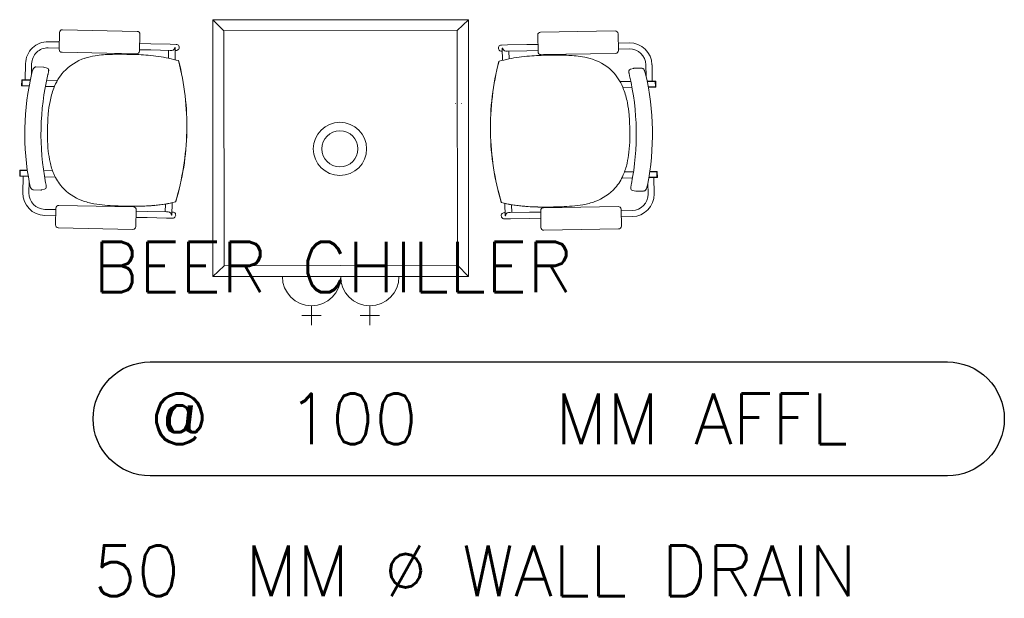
# Model space of a CAD drawing. Header units: millimetres. Extents: x -750 to 57307, y -2234 to 18901.
# Tile 18 of 102: x 1830 to 4747, y 10215 to 11930. Entities that reach past the tile are written whole.
import ezdxf
from ezdxf.enums import TextEntityAlignment as Align

# ---------------------------------------------------------------- set-up
doc = ezdxf.new("R2010")
doc.units = ezdxf.units.MM
doc.header["$MEASUREMENT"] = 0
doc.layers.add('GREY SCALE', color=9, linetype='Continuous', lineweight=0, true_color=0x808080)
doc.layers.add('GREYSCALE', color=9, linetype='Continuous', lineweight=0, true_color=0x808080)
doc.layers.add('PLUMBING-DW-TR-LVL-TAG', color=7, linetype='Continuous')
doc.styles.add('ROMANS-100', font='romans.shx')
doc.styles.get("Standard").update_dxf_attribs({"font": 'arial.ttf'})

# ---------------------------------------------------------------- blocks, each defined once
blk = doc.blocks.new('FLOOR PLAN')
at = {"layer": 'GREYSCALE'}
for p, q in [((2402.4, 11929.6), (2434.5, 11896.2)), ((3159.3, 11929.6), (3125.9, 11897.5)), ((1947.7, 11891.3), (1946.7, 11841.7)), ((2177.5, 11895.1), (1956.5, 11899.7)), ((2184.8, 11836.8), (2185.9, 11886.4)), ((3365.7, 11834.5), (3364.9, 11884.1)), ((3373.3, 11892.7), (3594.4, 11896.5)), ((3603, 11888.1), (3603.9, 11838.5)), ((1914.2, 11846.3), (1946.8, 11845.6)), ((1914.6, 11864.4), (1947.2, 11863.7)), ((2185.3, 11858.8), (2218.4, 11858.1)), ((2275.5, 11856.9), (2218.4, 11858.1)), ((2275.5, 11856.9), (2293.5, 11856.5)), ((2289.4, 11847.5), (2289.4, 11847.5)), ((2290.8, 11847.5), (2289.4, 11847.5)), ((2290.8, 11847.4), (2290.1, 11811.1)), ((2290.8, 11847.4), (2290.8, 11847.4)), ((3275.1, 11854.9), (3257.1, 11854.6)), ((3275.1, 11854.9), (3332.2, 11855.9)), ((3365.4, 11856.4), (3332.2, 11855.9)), ((3636.1, 11861), (3603.5, 11860.5)), ((1955.1, 11833), (2176.1, 11828.4)), ((2184.9, 11840.6), (2218, 11839.9)), ((2275.2, 11838.7), (2218, 11839.9)), ((2271.1, 11838.8), (2270.6, 11815.6)), ((2275.2, 11838.7), (2280.1, 11838.6)), ((2290.6, 11838.4), (2293.1, 11838.4)), ((3259.9, 11836.5), (3257.4, 11836.5)), ((3259.8, 11845.6), (3261.2, 11845.6)), ((3259.8, 11845.5), (3260.4, 11809.2)), ((3259.8, 11845.5), (3259.8, 11845.5)), ((3261.2, 11845.6), (3261.2, 11845.6)), ((3275.4, 11836.8), (3270.5, 11836.7)), ((3275.4, 11836.8), (3332.5, 11837.7)), ((3279.5, 11836.8), (3279.9, 11813.6)), ((3365.7, 11838.3), (3332.5, 11837.7)), ((3595.5, 11829.8), (3374.4, 11826.1)), ((3636.4, 11842.9), (3603.8, 11842.3)), ((1846, 11751.3), (1847, 11799.6)), ((1864.4, 11766.1), (1865.1, 11799.2)), ((1899.8, 11789.1), (1877.8, 11789.6)), ((1899.8, 11789.1), (1899.8, 11789.1)), ((1901.5, 11788.9), (1911.1, 11786.2)), ((2300.3, 11808.3), (2300.3, 11808.3)), ((2300.7, 11808.3), (2300.7, 11808.3)), ((3249.8, 11806.4), (3249.8, 11806.4)), ((3250.2, 11806.4), (3250.2, 11806.4)), ((3685.9, 11762.5), (3685.3, 11795.6)), ((3704.3, 11747.7), (3703.5, 11795.9)), ((1913.3, 11766.8), (1913.3, 11766.8)), ((3637, 11763.4), (3637, 11763.4)), ((3648.9, 11785.5), (3639.3, 11782.8)), ((3650.6, 11785.7), (3672.6, 11786.1)), ((3650.6, 11785.7), (3650.6, 11785.7)), ((1835.6, 11750.3), (1835.3, 11734.6)), ((1836.8, 11750.3), (1836.5, 11734.6)), ((1836.5, 11734.5), (1836.8, 11734.5)), ((1836.5, 11733.4), (1857.6, 11732.9)), ((1861.1, 11751), (1836.8, 11751.5)), ((1837.1, 11750.3), (1836.8, 11734.5)), ((1860.9, 11749.8), (1836.8, 11750.3)), ((1836.8, 11734.5), (1857.8, 11734.1)), ((1837.1, 11750.3), (1860.9, 11749.8)), ((1932.5, 11731.4), (1905.9, 11731.9)), ((1909.5, 11750), (1941.2, 11749.3)), ((3640.7, 11746.6), (3609, 11746.1)), ((3689.1, 11747.4), (3713.4, 11747.8)), ((3713.1, 11746.6), (3689.3, 11746.2)), ((3689.3, 11746.2), (3713.4, 11746.6)), ((3713.4, 11730.8), (3692.3, 11730.5)), ((3713.7, 11729.7), (3692.5, 11729.3)), ((3713.1, 11746.6), (3713.4, 11730.8)), ((3713.4, 11746.6), (3713.7, 11730.9)), ((3713.7, 11730.9), (3713.4, 11730.8)), ((3714.6, 11746.6), (3714.9, 11730.9)), ((3617.6, 11728), (3644.3, 11728.5)), ((3121.4, 11681.8), (3121.7, 11681.8)), ((3139.2, 11681.4), (3139.6, 11681.4)), ((2324.7, 11598.3), (2324.6, 11598.3)), ((2324.6, 11598.3), (2324.7, 11598.3)), ((2324.6, 11598.3), (2324.6, 11598.3)), ((2324.7, 11598.3), (2325.2, 11598.3)), ((2324.7, 11598.3), (2325.2, 11598.3)), ((2324.7, 11598.3), (2324.7, 11598.3)), ((2325.2, 11598.3), (2325.2, 11598.3)), ((3224.9, 11596.5), (3224.5, 11596.5)), ((3224.5, 11596.5), (3224.5, 11596.5)), ((3224.9, 11596.5), (3224.5, 11596.5)), ((3224.9, 11596.5), (3225, 11596.5)), ((3225, 11596.5), (3224.9, 11596.5)), ((3224.9, 11596.5), (3224.9, 11596.5)), ((3225, 11596.5), (3225, 11596.5)), ((1830, 11482.5), (1829.7, 11466.8)), ((1831.2, 11482.5), (1830.9, 11466.7)), ((1831.5, 11482.5), (1831.2, 11466.7)), ((1852.5, 11482.1), (1831.2, 11482.5)), ((1852.3, 11483.3), (1831.3, 11483.7)), ((1831.5, 11482.5), (1852.5, 11482.1)), ((1900.6, 11482.3), (1927.2, 11481.7)), ((3648.6, 11478.8), (3621.9, 11478.4)), ((3717.6, 11478.8), (3696.7, 11478.4)), ((3696.7, 11478.4), (3717.9, 11478.8)), ((3696.8, 11479.6), (3717.9, 11480)), ((3717.6, 11478.8), (3717.9, 11463)), ((3718, 11478.8), (3718.2, 11463)), ((3719.1, 11478.8), (3719.4, 11463.1)), ((1830.9, 11466.7), (1831.2, 11466.7)), ((1830.9, 11465.6), (1855.1, 11465)), ((1831.2, 11466.7), (1854.9, 11466.2)), ((1840, 11465.4), (1839, 11417.1)), ((1857.8, 11449.4), (1857.1, 11416.7)), ((1859, 11443), (1859, 11443)), ((1935.2, 11463.4), (1903.5, 11464)), ((3613.9, 11460.1), (3645.6, 11460.6)), ((3690, 11439.4), (3690, 11439.4)), ((3691.2, 11445.8), (3691.8, 11413.1)), ((3718.2, 11461.8), (3694, 11461.4)), ((3717.9, 11463), (3694.2, 11462.6)), ((3709.1, 11461.7), (3709.9, 11413.4)), ((3718.2, 11463), (3717.9, 11463)), ((1870.2, 11425.4), (1892.2, 11424.9)), ((1903.6, 11427.4), (1893.9, 11425.1)), ((1893.9, 11425.1), (1893.9, 11425.1)), ((3645.3, 11424), (3655.1, 11421.6)), ((3655.1, 11421.6), (3655.1, 11421.6)), ((3678.7, 11421.8), (3656.7, 11421.4)), ((2166.7, 11374.9), (1945.6, 11379.5)), ((2261.6, 11383.5), (2261.1, 11360.2)), ((2281.2, 11387.1), (2280.5, 11350.9)), ((3267.6, 11385.2), (3268.2, 11348.9)), ((3287.2, 11381.5), (3287.6, 11358.2)), ((1904.2, 11367.7), (1936.8, 11367)), ((1936.9, 11371.1), (1935.9, 11321.5)), ((2174, 11316.5), (2175, 11366.1)), ((2175, 11362), (2208.1, 11361.3)), ((2265.2, 11360.1), (2208.1, 11361.3)), ((2265.2, 11360.1), (2270.1, 11360)), ((2277.2, 11356.4), (2277.2, 11356.4)), ((2279.1, 11350.8), (2280.5, 11350.8)), ((2280.5, 11350.8), (2280.5, 11350.8)), ((2280.7, 11359.8), (2283.2, 11359.8)), ((3268, 11357.9), (3265.5, 11357.8)), ((3271.4, 11354.4), (3271.4, 11354.4)), ((3283.5, 11358.1), (3278.6, 11358.1)), ((3283.5, 11358.1), (3340.6, 11359.1)), ((3373.7, 11359.7), (3340.6, 11359.1)), ((3374.5, 11314.2), (3373.7, 11363.8)), ((3382.1, 11372.5), (3603.1, 11376.2)), ((3611.8, 11367.8), (3612.7, 11318.2)), ((3644.5, 11364.2), (3611.9, 11363.7)), ((1903.8, 11349.5), (1936.4, 11348.8)), ((2174.6, 11343.9), (2207.7, 11343.2)), ((2264.8, 11342), (2207.7, 11343.2)), ((2264.8, 11342), (2282.8, 11341.6)), ((3283.8, 11340), (3265.8, 11339.7)), ((3268.2, 11348.8), (3268.2, 11348.8)), ((3269.6, 11348.8), (3268.2, 11348.8)), ((3283.8, 11340), (3340.9, 11341)), ((3374, 11341.5), (3340.9, 11341)), ((3644.8, 11346.1), (3612.2, 11345.5)), ((1944.2, 11312.8), (2165.3, 11308.2)), ((3604.3, 11309.5), (3383.2, 11305.8)), ((2402.4, 11168.3), (2435.9, 11200.4)), ((3159.3, 11168.3), (3127.2, 11201.8)), ((2608.1, 11168.3), (2780.9, 11168.3)), ((2780.9, 11168.3), (2953.7, 11168.3)), ((2694.5, 11081.9), (2694.5, 11024.3)), ((2867.3, 11081.9), (2867.3, 11024.3)), ((2665.7, 11053.1), (2723.3, 11053.1)), ((2838.5, 11053.1), (2896.1, 11053.1))]:
    blk.add_line(p, q, dxfattribs=at)
at = {"layer": 'GREYSCALE', "ltscale": 3}
for p, q in [((3159.3, 11929.6), (2402.4, 11929.6)), ((2402.4, 11929.6), (2402.4, 11168.3)), ((3159.3, 11168.3), (3159.3, 11929.6)), ((3125.9, 11897.5), (2434.5, 11896.2)), ((2434.5, 11896.2), (2435.9, 11200.4)), ((3127.2, 11201.8), (3125.9, 11897.5)), ((2435.9, 11200.4), (3127.2, 11201.8)), ((2402.4, 11168.3), (3159.3, 11168.3))]:
    blk.add_line(p, q, dxfattribs=at)
at = {"layer": 'GREYSCALE'}
for radius in [78.9, 53.5]:
    blk.add_circle((2778.7, 11546.8), radius, dxfattribs=at)
for centre, radius, start, end in [((1913.2, 11798.2), 66.2, 88.8073, 178.8073), ((1913.2, 11798.2), 48.1, 88.8073, 178.8073), ((2280.1, 11847.9), 9.3, 320.8683, 357.8519), ((2281.3, 11847.6), 9.56, 358.8283, 359.6111), ((3637.2, 11794.8), 66.2, 0.9673, 90.9673), ((2084.4, 11629.6), 195.7, 99.1479, 108.2188), ((2098.4, 11546.3), 280.2, 94.1955, 99.2786), ((2110.9, 11389.6), 437.4, 91.5545, 94.3225), ((2122.9, 10989.2), 837.9, 90.0343, 91.6284), ((2125.7, 10197.1), 1630, 88.9733, 90.1167), ((2140, 10986.8), 840.3, 85.1852, 88.9881), ((2166.9, 11302.7), 523.2, 78.4994, 85.211), ((3269.4, 11845.6), 9.56, 180.1635, 180.9463), ((3270.5, 11845.9), 9.3, 181.9227, 218.9064), ((3381.6, 11300.3), 523.2, 94.5636, 101.2753), ((3407.2, 10984.3), 840.3, 90.7865, 94.5894), ((3418.4, 10194.6), 1630, 89.658, 90.8014), ((3424.4, 10986.7), 837.9, 88.1463, 89.7404), ((3437.9, 11387), 437.4, 85.4521, 88.2202), ((3451, 11543.6), 280.2, 80.4961, 85.5792), ((3465.4, 11626.9), 195.7, 71.5558, 80.6268), ((3637.2, 11794.8), 48.1, 0.9673, 90.9673), ((1879.6, 11780), 10.2, 128.831, 142.4771), ((1877.9, 11782.2), 7.45, 104.9097, 128.7466), ((1877.7, 11782.8), 6.85, 88.9449, 104.4939), ((1899.7, 11782.5), 6.68, 74.4108, 88.7671), ((2070.1, 11671.8), 151.1, 108.0651, 137.1028), ((2183.9, 11395.3), 429, 74.2667, 78.2647), ((1549.5, 11614.5), 775.4, 358.807, 14.4755), ((1550.4, 11614.4), 774.9, 358.8073, 14.4853), ((3999.3, 11609.6), 774.9, 165.2893, 180.9674), ((4000.2, 11609.6), 775.4, 165.2991, 180.9677), ((3364.9, 11393), 429, 101.5099, 105.5079), ((3479.9, 11669), 151.1, 42.6719, 71.7095), ((2629.7, 11591.8), 784.9, 166.6928, 190.9219), ((1924.3, 11758.7), 60, 160.6098, 166.7439), ((1909.2, 11763.9), 44, 155.8299, 160.572), ((1896.3, 11769.7), 29.9, 151.949, 155.7212), ((1885.6, 11775.5), 17.8, 142.6038, 152.306), ((2656.8, 11591.2), 764, 166.709, 190.9057), ((1909.4, 11780.2), 6.23, 15.892, 74.1917), ((1620.9, 11836), 300.4, 346.692, 347.3129), ((1719.4, 11813.9), 199.5, 347.2928, 348.1572), ((1809.9, 11795), 107.1, 348.1155, 349.5161), ((1869, 11784), 46.9, 349.5025, 351.5655), ((1908.1, 11779.8), 7.53, 359.7999, 15.9671), ((1890.2, 11781), 25.5, 351.4389, 354.7492), ((1903.4, 11779.8), 12.2, 354.6833, 0.2809), ((2073.3, 11674), 152, 138.5348, 159.7542), ((3476.6, 11671.2), 152, 20.0205, 41.2399), ((3642.2, 11776.4), 7.53, 163.8076, 179.9747), ((3646.9, 11776.3), 12.2, 179.4938, 185.0913), ((3660.1, 11777.5), 25.5, 185.0254, 188.3357), ((3681.3, 11780.5), 46.9, 188.2091, 190.2721), ((3641, 11776.8), 6.23, 105.5829, 163.8827), ((3740.5, 11791.2), 107.1, 190.2585, 191.6592), ((3831.1, 11809.7), 199.5, 191.6174, 192.4818), ((3929.6, 11831.4), 300.4, 192.4617, 193.0826), ((2892.8, 11590.7), 764, 348.8689, 13.0657), ((3650.7, 11779), 6.68, 91.0076, 105.3639), ((3672.7, 11779.2), 6.85, 75.2807, 90.8297), ((3672.5, 11778.7), 7.45, 51.028, 74.8649), ((3670.7, 11776.5), 10.2, 37.2975, 50.9436), ((3664.7, 11772), 17.8, 27.4686, 37.1709), ((3654, 11766.2), 29.9, 24.0535, 27.8256), ((3641.1, 11760.5), 44, 19.2026, 23.9447), ((3626, 11755.3), 60, 13.0307, 19.1648), ((2919.9, 11591.2), 784.9, 348.8528, 13.0818), ((1836.5, 11734.6), 1.21, 178.8073, 268.8073), ((1836.8, 11750.3), 1.21, 88.8073, 178.8073), ((3713.4, 11746.6), 1.21, 0.9673, 90.9673), ((3713.7, 11730.9), 1.21, 270.9673, 0.9673), ((2154.8, 11642.4), 239.4, 159.4017, 169.2346), ((3395, 11639.9), 239.4, 10.5401, 20.3729), ((2283.2, 11617.4), 370.3, 169.1499, 174.8174), ((3266.5, 11615.5), 370.3, 4.9572, 10.6248), ((2535.7, 11595.7), 623.7, 174.9285, 178.973), ((3014, 11594.8), 623.7, 0.8016, 4.8461), ((2564.3, 11591.7), 652.5, 178.6632, 181.0651), ((1549.4, 11614.4), 775.4, 343.1392, 358.8076), ((1549.5, 11614.4), 775.4, 343.1392, 358.8076), ((1550.4, 11614.4), 774.9, 343.1293, 358.8074), ((3999.3, 11609.6), 774.9, 180.9673, 196.6453), ((4000.2, 11609.6), 775.4, 180.967, 196.6354), ((4000.3, 11609.6), 775.4, 180.967, 196.6354), ((2985.3, 11590.9), 652.5, 358.7096, 1.1115), ((2341.1, 11585.7), 429.2, 180.8168, 186.0845), ((3208.5, 11584), 429.2, 353.6902, 358.9578), ((2198.9, 11570.1), 286.1, 186.0115, 192.5733), ((3350.6, 11567.9), 286.1, 347.2013, 353.7631), ((2113.3, 11550.3), 198.3, 192.358, 203.007), ((3436.2, 11547.7), 198.3, 336.7677, 347.4167), ((1830.9, 11466.8), 1.21, 178.8073, 268.8073), ((1831.2, 11482.5), 1.21, 88.8073, 178.8073), ((2061.5, 11527.6), 141.7, 202.753, 221.1542), ((3487.9, 11524.8), 141.7, 318.6205, 337.0216), ((3717.9, 11478.8), 1.21, 0.9673, 90.9673), ((1917.5, 11454.2), 59.5, 190.8434, 197.0351), ((1628, 11392.8), 283.8, 9.9618, 10.9319), ((1762.2, 11416.4), 147.5, 8.8483, 9.9506), ((1839.6, 11428.4), 69.2, 6.9268, 8.914), ((3786.7, 11412.5), 147.5, 169.824, 170.9263), ((3920.8, 11388.3), 283.8, 168.8428, 169.8128), ((3631.6, 11450.9), 59.5, 342.7395, 348.9312), ((3718.2, 11463.1), 1.21, 270.9673, 0.9673), ((1905.2, 11415.7), 66.2, 178.8073, 268.8073), ((1905.2, 11415.7), 48.1, 178.8073, 268.8073), ((1901.4, 11449.2), 42.7, 196.9616, 201.8434), ((1888.5, 11444.1), 28.8, 201.8648, 205.8082), ((1881.2, 11440.5), 20.7, 205.6969, 210.7645), ((1874.6, 11436.5), 13, 210.5931, 219.702), ((1871.4, 11433.8), 8.76, 219.4005, 235.9165), ((1870.4, 11432.3), 6.97, 235.8614, 268.5187), ((1892.4, 11431.6), 6.68, 268.8411, 283.208), ((1902.1, 11433.5), 6.28, 283.5991, 350.605), ((1874.6, 11432.7), 33.9, 4.2784, 6.8535), ((1899.7, 11434), 8.76, 349.8655, 358.8104), ((1892.5, 11434.1), 16, 359.0792, 4.1773), ((2067.9, 11536.7), 152.6, 222.148, 249.4545), ((3481.5, 11533.9), 152.6, 290.3202, 317.6266), ((3656.5, 11430.6), 16, 175.5973, 180.6954), ((3649.3, 11430.6), 8.76, 180.9643, 189.9091), ((3674.4, 11429.2), 33.9, 172.9211, 175.4963), ((3646.8, 11430), 6.28, 189.1696, 256.1755), ((3709.4, 11424.7), 69.2, 170.8606, 172.8479), ((3643.7, 11412.3), 48.1, 270.9673, 0.9673), ((3643.7, 11412.3), 66.2, 270.9673, 0.9673), ((3656.6, 11428.1), 6.68, 256.5667, 270.9335), ((3678.6, 11428.8), 6.97, 271.256, 303.9133), ((3677.6, 11430.3), 8.76, 303.8582, 320.3742), ((3674.4, 11433), 13, 320.0726, 329.1815), ((3667.8, 11437), 20.7, 329.0102, 334.0778), ((3660.5, 11440.6), 28.8, 333.9665, 337.9098), ((3647.6, 11445.8), 42.7, 337.9313, 342.813), ((2085.6, 11585), 204, 249.5469, 259.8968), ((2109.7, 11719.5), 340.6, 259.8829, 265.4052), ((2144.6, 12143.4), 765.9, 265.3421, 267.6311), ((2172.5, 11994.4), 617.6, 270.9105, 275.3888), ((2174.9, 11963.2), 586.2, 272.1297, 275.3993), ((2188.8, 11827.6), 450.1, 274.684, 283.2554), ((2189.4, 11822.2), 444.6, 275.2396, 283.2822), ((2189.3, 11822.8), 445.2, 275.3151, 283.2752), ((3361.7, 11825.3), 450.1, 256.5192, 265.0906), ((3361.1, 11819.9), 444.6, 256.4925, 264.535), ((3361.2, 11820.5), 445.2, 256.4995, 264.4595), ((3440.4, 11716.8), 340.6, 274.3694, 279.8917), ((3463.9, 11582.3), 204, 279.8779, 290.2278), ((2177.1, 12799.7), 1423, 267.4148, 268.7246), ((2177.7, 12795.7), 1419.1, 267.7423, 268.227), ((2167.4, 12392.6), 1015.8, 268.1063, 270.029), ((2165.9, 12270.8), 894, 268.6909, 271.0546), ((2165.9, 12215), 838.3, 268.6821, 272.1036), ((2167.9, 12141.5), 764.7, 270.0019, 272.3969), ((2175.3, 11966.6), 589.7, 272.3826, 274.8826), ((2269.8, 11350.8), 9.32, 359.794, 36.7151), ((2271.4, 11351.1), 9.08, 357.9827, 358.8072), ((3278.9, 11348.8), 9.32, 143.0595, 179.9806), ((3378.7, 11992), 617.6, 264.3858, 268.8641), ((3376.2, 11960.8), 586.2, 264.3753, 267.645), ((3375.7, 11964.2), 589.7, 264.8921, 267.392), ((3383.9, 12139.1), 764.7, 267.3778, 269.7727), ((3386.2, 12212.6), 838.3, 267.6711, 271.0925), ((3386.4, 12268.4), 894, 268.72, 271.0837), ((3385.4, 12390.2), 1015.8, 269.7456, 271.6683), ((3377.2, 12797.3), 1423, 271.0501, 272.3598), ((3376.6, 12793.3), 1419.1, 271.5476, 272.0323), ((3407.2, 12140.9), 765.9, 272.1435, 274.4326), ((3277.3, 11349.1), 9.08, 180.9675, 181.7919), ((2694.5, 11168.3), 86.4, 180, 0), ((2867.3, 11168.3), 86.4, 180, 0)]:
    blk.add_arc(centre, radius, start, end, dxfattribs=at)
for centre, major_axis, ratio, start_param, end_param in [((1956.3, 11891.1), (-5.98, 6.24), 0.992436, -0.781602, 0.781602), ((2177.3, 11886.5), (-6.24, -5.98), 0.992436, 2.359991, 3.923195), ((2293.3, 11847.4), (-0.19, -9.07), 0.999507, 0, 3.141593), ((1955.3, 11841.6), (-6.24, -5.98), 0.992436, -0.781602, 0.781602), ((2176.2, 11837), (-5.98, 6.24), 0.992436, 2.359991, 3.923195), ((2280.3, 11847.7), (0.19, 9.07), 0.999507, 3.141593, 4.052444), ((1945.5, 11370.8), (5.98, -6.24), 0.992436, 2.359991, 3.923195), ((2166.4, 11366.3), (6.24, 5.98), 0.992436, -0.781602, 0.781602), ((2269.9, 11351), (-0.19, -9.07), 0.999507, 2.230741, 3.141593), ((2283, 11350.7), (-0.19, -9.07), 0.999507, 0, 3.141593), ((1944.5, 11321.4), (6.24, 5.98), 0.992436, 2.359991, 3.923195), ((2165.4, 11316.8), (5.98, -6.24), 0.992436, -0.781602, 0.781602)]:
    blk.add_ellipse(centre, major_axis=major_axis, ratio=ratio, start_param=start_param, end_param=end_param, dxfattribs=at)
at = {"layer": 'GREYSCALE', "extrusion": (0, 0, -1)}
for centre, major_axis, ratio, start_param, end_param in [((3373.5, 11884.1), (6.21, -6.01), 0.992436, 2.359991, 3.923195), ((3594.4, 11887.9), (6.01, 6.21), 0.992436, -0.781602, 0.781602), ((3257.3, 11845.5), (0.15, -9.07), 0.999507, 0, 3.141593), ((3270.3, 11845.8), (-0.15, 9.07), 0.999507, 3.141593, 4.052444), ((3374.3, 11834.7), (6.01, 6.21), 0.992436, 2.359991, 3.923195), ((3595.3, 11838.4), (6.21, -6.01), 0.992436, -0.781602, 0.781602), ((3265.7, 11348.8), (0.15, -9.07), 0.999507, 0, 3.141593), ((3278.7, 11349), (0.15, -9.07), 0.999507, 2.230741, 3.141593), ((3382.3, 11363.9), (-6.21, 6.01), 0.992436, -0.781602, 0.781602), ((3603.2, 11367.6), (-6.01, -6.21), 0.992436, 2.359991, 3.923195), ((3383.1, 11314.4), (-6.01, -6.21), 0.992436, -0.781602, 0.781602), ((3604.1, 11318.1), (-6.21, 6.01), 0.992436, 2.359991, 3.923195)]:
    blk.add_ellipse(centre, major_axis=major_axis, ratio=ratio, start_param=start_param, end_param=end_param, dxfattribs=at)
blk = doc.blocks.new('PLUM-DW-WD-TAG')
at = {"layer": 'PLUMBING-DW-TR-LVL-TAG'}
blk.add_lwpolyline([(112.5, 112.5), (1687.5, 112.5, -0.414214), (1800, 0, -0.414214), (1687.5, -112.5), (112.5, -112.5, -0.414214), (0, 0), (0, 0, -0.414214)], format="xyb", close=True, dxfattribs=at)
at = {"layer": 'PLUMBING-DW-TR-LVL-TAG', "char_height": 100, "attachment_point": 4}
for s, width, insert in [('{\\Fromans|c0;@}', 115.286, (112.5, 0)), ('{\\Fromans|c0;MM AFFL}', 662.905, (912.5, 0)), ('{\\Fromans|c0;MM %%C WALL DRAIN}', 1987.152, (300, -300))]:
    blk.add_mtext_dynamic_manual_height_columns(s, width=width, gutter_width=3324.7, heights=[0], dxfattribs=dict(at, insert=insert))
at = {"layer": 'PLUMBING-DW-TR-LVL-TAG', "style": 'ROMANS-100'}
for tag, p in [('PLUM-DR-EQP', (0, 300)), ('PLUM-DR-PSIZE', (0, -300))]:
    blk.add_attdef(tag, text='', height=100, dxfattribs=at).set_placement(p, align=Align.MIDDLE_LEFT)
blk.add_attdef('PLUM-PIPE-LVL', text='', height=100, dxfattribs=at).set_placement((512.5, 0), align=Align.MIDDLE_CENTER)

msp = doc.modelspace()

# ---------------------------------------------------------------- block references
at = {"layer": 'GREY SCALE', "ltscale": 5}
msp.add_blockref('FLOOR PLAN', (0, 0), dxfattribs=at)
at = {"layer": 'PLUMBING-DW-TR-LVL-TAG', "xscale": 1.5, "yscale": 1.5, "zscale": 1.5}
msp.add_blockref('PLUM-DW-WD-TAG', (2047.5, 10746.9), dxfattribs=at).add_auto_attribs({'PLUM-PIPE-LVL': '100', 'PLUM-DR-PSIZE': '50', 'PLUM-DR-EQP': 'BEER CHILLER'})

doc.saveas('drawing.dxf')
